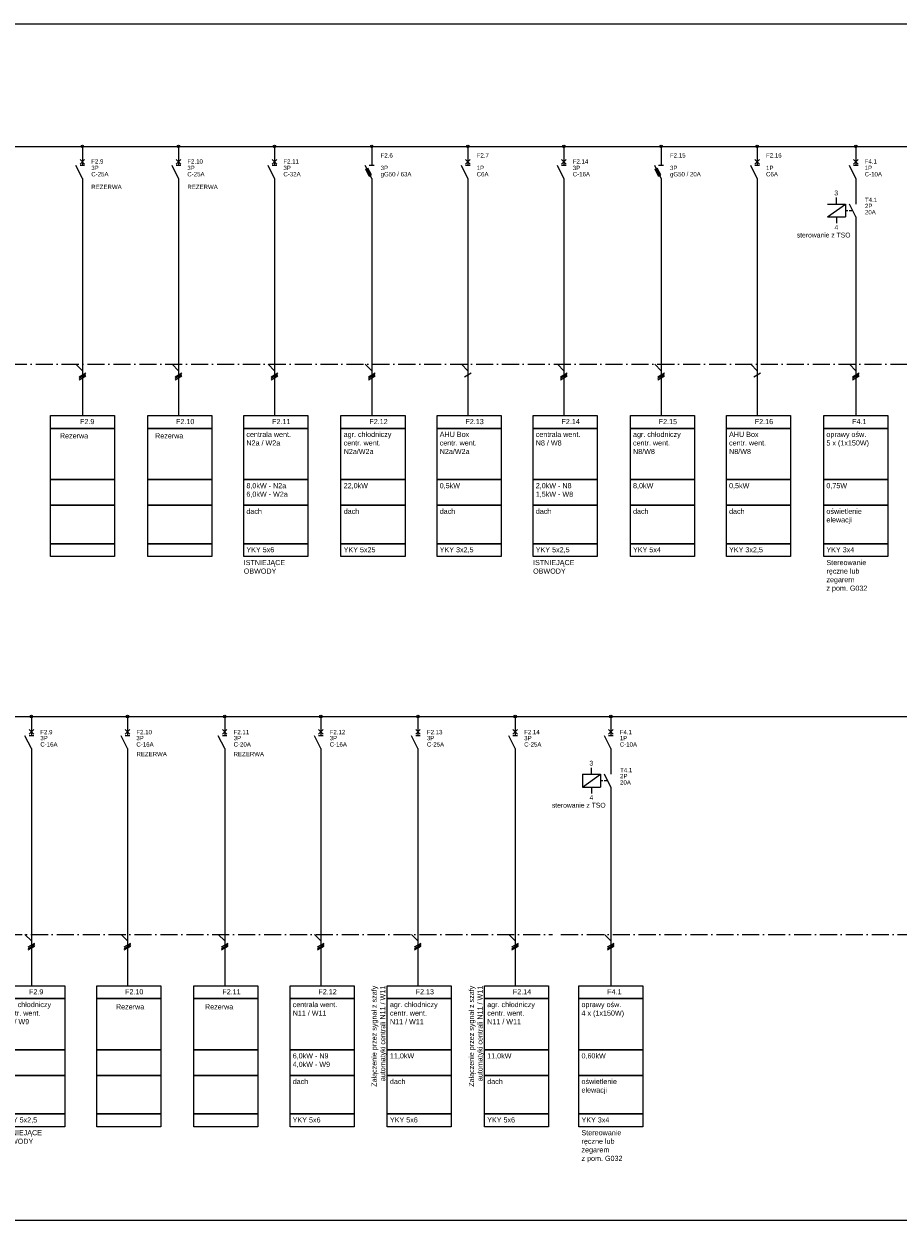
# Model space of a CAD drawing. Header units: centimetres. Extents: x -4250 to -484, y 169 to 6592.
# Tile 136 of 178: x -1840 to -1533, y 5905 to 6325. Entities that reach past the tile are written whole.
import ezdxf

# ---------------------------------------------------------------- set-up
doc = ezdxf.new("R2010")
doc.units = ezdxf.units.CM
doc.linetypes.add('ACAD_ISO10W100', pattern=[18, 12, -3, 0, -3])
doc.linetypes.add('DASHED', pattern=[19.05, 12.7, -6.35])
doc.layers.add('1', color=7, linetype='Continuous')
doc.styles.add('ARIAL', font='arial.ttf')

msp = doc.modelspace()

# ---------------------------------------------------------------- linework, layer by layer
msp.add_line((-2479.4066, 6325.1448), (-1032.7039, 6325.1448))
at = {"linetype": 'ACAD_ISO10W100', "ltscale": 0.5}
for points in [[(-2382.1246, 6205.6437), (-1428.2365, 6205.6437)], [(-2019.8069, 6005.4409), (-1654.533, 6005.4409)], [(-1651.5832, 6005.4409), (-1229.1068, 6005.4409)]]:
    msp.add_lwpolyline(points, dxfattribs=at)
at = {"color": 4}
for points in [[(-1830.9942, 6187.6347), (-1808.4942, 6187.6347), (-1808.4942, 6183.1347), (-1830.9942, 6183.1347), (-1830.9942, 6187.6347)], [(-1796.7942, 6187.6347), (-1774.2942, 6187.6347), (-1774.2942, 6183.1347), (-1796.7942, 6183.1347), (-1796.7942, 6187.6347)], [(-1763.0442, 6187.6347), (-1740.5442, 6187.6347), (-1740.5442, 6183.1347), (-1763.0442, 6183.1347), (-1763.0442, 6187.6347)], [(-1661.3741, 6187.6347), (-1638.8741, 6187.6347), (-1638.8741, 6183.1347), (-1661.3741, 6183.1347), (-1661.3741, 6187.6347)], [(-1559.254, 6187.6347), (-1536.754, 6187.6347), (-1536.754, 6183.1347), (-1559.254, 6183.1347), (-1559.254, 6187.6347)], [(-1830.9942, 6183.1347), (-1808.4942, 6183.1347), (-1808.4942, 6165.1347), (-1830.9942, 6165.1347), (-1830.9942, 6183.1347)], [(-1796.7942, 6183.1347), (-1774.2942, 6183.1347), (-1774.2942, 6165.1347), (-1796.7942, 6165.1347), (-1796.7942, 6183.1347)], [(-1763.0442, 6183.1347), (-1740.5442, 6183.1347), (-1740.5442, 6165.1347), (-1763.0442, 6165.1347), (-1763.0442, 6183.1347)], [(-1661.3741, 6183.1347), (-1638.8741, 6183.1347), (-1638.8741, 6165.1347), (-1661.3741, 6165.1347), (-1661.3741, 6183.1347)], [(-1559.254, 6183.1347), (-1536.754, 6183.1347), (-1536.754, 6165.1347), (-1559.254, 6165.1347), (-1559.254, 6183.1347)], [(-1830.9942, 6165.1347), (-1808.4942, 6165.1347), (-1808.4942, 6156.1347), (-1830.9942, 6156.1347), (-1830.9942, 6165.1347)], [(-1796.7942, 6165.1347), (-1774.2942, 6165.1347), (-1774.2942, 6156.1347), (-1796.7942, 6156.1347), (-1796.7942, 6165.1347)], [(-1763.0442, 6165.1347), (-1740.5442, 6165.1347), (-1740.5442, 6156.1347), (-1763.0442, 6156.1347), (-1763.0442, 6165.1347)], [(-1661.3741, 6165.1347), (-1638.8741, 6165.1347), (-1638.8741, 6156.1347), (-1661.3741, 6156.1347), (-1661.3741, 6165.1347)], [(-1559.254, 6165.1347), (-1536.754, 6165.1347), (-1536.754, 6156.1347), (-1559.254, 6156.1347), (-1559.254, 6165.1347)], [(-1830.9942, 6156.1347), (-1808.4942, 6156.1347), (-1808.4942, 6142.6347), (-1830.9942, 6142.6347), (-1830.9942, 6156.1347)], [(-1796.7942, 6156.1347), (-1774.2942, 6156.1347), (-1774.2942, 6142.6347), (-1796.7942, 6142.6347), (-1796.7942, 6156.1347)], [(-1763.0442, 6156.1347), (-1740.5442, 6156.1347), (-1740.5442, 6142.6347), (-1763.0442, 6142.6347), (-1763.0442, 6156.1347)], [(-1661.3741, 6156.1347), (-1638.8741, 6156.1347), (-1638.8741, 6142.6347), (-1661.3741, 6142.6347), (-1661.3741, 6156.1347)], [(-1559.254, 6156.1347), (-1536.754, 6156.1347), (-1536.754, 6142.6347), (-1559.254, 6142.6347), (-1559.254, 6156.1347)], [(-1830.9942, 6142.6347), (-1808.4942, 6142.6347), (-1808.4942, 6138.1347), (-1830.9942, 6138.1347), (-1830.9942, 6142.6347)], [(-1796.7942, 6142.6347), (-1774.2942, 6142.6347), (-1774.2942, 6138.1347), (-1796.7942, 6138.1347), (-1796.7942, 6142.6347)], [(-1763.0442, 6142.6347), (-1740.5442, 6142.6347), (-1740.5442, 6138.1347), (-1763.0442, 6138.1347), (-1763.0442, 6142.6347)], [(-1661.3741, 6142.6347), (-1638.8741, 6142.6347), (-1638.8741, 6138.1347), (-1661.3741, 6138.1347), (-1661.3741, 6142.6347)], [(-1559.254, 6142.6347), (-1536.754, 6142.6347), (-1536.754, 6138.1347), (-1559.254, 6138.1347), (-1559.254, 6142.6347)], [(-1848.4554, 5987.4319), (-1825.9554, 5987.4319), (-1825.9554, 5982.9319), (-1848.4554, 5982.9319), (-1848.4554, 5987.4319)], [(-1814.7054, 5987.4319), (-1792.2054, 5987.4319), (-1792.2054, 5982.9319), (-1814.7054, 5982.9319), (-1814.7054, 5987.4319)], [(-1780.5353, 5987.4319), (-1758.0353, 5987.4319), (-1758.0353, 5982.9319), (-1780.5353, 5982.9319), (-1780.5353, 5987.4319)], [(-1746.7853, 5987.4319), (-1724.2853, 5987.4319), (-1724.2853, 5982.9319), (-1746.7853, 5982.9319), (-1746.7853, 5987.4319)], [(-1712.6151, 5987.4319), (-1690.1151, 5987.4319), (-1690.1151, 5982.9319), (-1712.6151, 5982.9319), (-1712.6151, 5987.4319)], [(-1678.445, 5987.4319), (-1655.945, 5987.4319), (-1655.945, 5982.9319), (-1678.445, 5982.9319), (-1678.445, 5987.4319)], [(-1645.3077, 5987.4319), (-1622.8077, 5987.4319), (-1622.8077, 5982.9319), (-1645.3077, 5982.9319), (-1645.3077, 5987.4319)], [(-1848.4554, 5982.9319), (-1825.9554, 5982.9319), (-1825.9554, 5964.9319), (-1848.4554, 5964.9319), (-1848.4554, 5982.9319)], [(-1814.7054, 5982.9319), (-1792.2054, 5982.9319), (-1792.2054, 5964.9319), (-1814.7054, 5964.9319), (-1814.7054, 5982.9319)], [(-1780.5353, 5982.9319), (-1758.0353, 5982.9319), (-1758.0353, 5964.9319), (-1780.5353, 5964.9319), (-1780.5353, 5982.9319)], [(-1746.7853, 5982.9319), (-1724.2853, 5982.9319), (-1724.2853, 5964.9319), (-1746.7853, 5964.9319), (-1746.7853, 5982.9319)], [(-1712.6151, 5982.9319), (-1690.1151, 5982.9319), (-1690.1151, 5964.9319), (-1712.6151, 5964.9319), (-1712.6151, 5982.9319)], [(-1678.445, 5982.9319), (-1655.945, 5982.9319), (-1655.945, 5964.9319), (-1678.445, 5964.9319), (-1678.445, 5982.9319)], [(-1645.3077, 5982.9319), (-1622.8077, 5982.9319), (-1622.8077, 5964.9319), (-1645.3077, 5964.9319), (-1645.3077, 5982.9319)], [(-1848.4554, 5964.9319), (-1825.9554, 5964.9319), (-1825.9554, 5955.9319), (-1848.4554, 5955.9319), (-1848.4554, 5964.9319)], [(-1814.7054, 5964.9319), (-1792.2054, 5964.9319), (-1792.2054, 5955.9319), (-1814.7054, 5955.9319), (-1814.7054, 5964.9319)], [(-1780.5353, 5964.9319), (-1758.0353, 5964.9319), (-1758.0353, 5955.9319), (-1780.5353, 5955.9319), (-1780.5353, 5964.9319)], [(-1746.7853, 5964.9319), (-1724.2853, 5964.9319), (-1724.2853, 5955.9319), (-1746.7853, 5955.9319), (-1746.7853, 5964.9319)], [(-1712.6151, 5964.9319), (-1690.1151, 5964.9319), (-1690.1151, 5955.9319), (-1712.6151, 5955.9319), (-1712.6151, 5964.9319)], [(-1678.445, 5964.9319), (-1655.945, 5964.9319), (-1655.945, 5955.9319), (-1678.445, 5955.9319), (-1678.445, 5964.9319)], [(-1645.3077, 5964.9319), (-1622.8077, 5964.9319), (-1622.8077, 5955.9319), (-1645.3077, 5955.9319), (-1645.3077, 5964.9319)], [(-1848.4554, 5955.9319), (-1825.9554, 5955.9319), (-1825.9554, 5942.4319), (-1848.4554, 5942.4319), (-1848.4554, 5955.9319)], [(-1814.7054, 5955.9319), (-1792.2054, 5955.9319), (-1792.2054, 5942.4319), (-1814.7054, 5942.4319), (-1814.7054, 5955.9319)], [(-1780.5353, 5955.9319), (-1758.0353, 5955.9319), (-1758.0353, 5942.4319), (-1780.5353, 5942.4319), (-1780.5353, 5955.9319)], [(-1746.7853, 5955.9319), (-1724.2853, 5955.9319), (-1724.2853, 5942.4319), (-1746.7853, 5942.4319), (-1746.7853, 5955.9319)], [(-1712.6151, 5955.9319), (-1690.1151, 5955.9319), (-1690.1151, 5942.4319), (-1712.6151, 5942.4319), (-1712.6151, 5955.9319)], [(-1678.445, 5955.9319), (-1655.945, 5955.9319), (-1655.945, 5942.4319), (-1678.445, 5942.4319), (-1678.445, 5955.9319)], [(-1645.3077, 5955.9319), (-1622.8077, 5955.9319), (-1622.8077, 5942.4319), (-1645.3077, 5942.4319), (-1645.3077, 5955.9319)], [(-1848.4554, 5942.4319), (-1825.9554, 5942.4319), (-1825.9554, 5937.9319), (-1848.4554, 5937.9319), (-1848.4554, 5942.4319)], [(-1814.7054, 5942.4319), (-1792.2054, 5942.4319), (-1792.2054, 5937.9319), (-1814.7054, 5937.9319), (-1814.7054, 5942.4319)], [(-1780.5353, 5942.4319), (-1758.0353, 5942.4319), (-1758.0353, 5937.9319), (-1780.5353, 5937.9319), (-1780.5353, 5942.4319)], [(-1746.7853, 5942.4319), (-1724.2853, 5942.4319), (-1724.2853, 5937.9319), (-1746.7853, 5937.9319), (-1746.7853, 5942.4319)], [(-1712.6151, 5942.4319), (-1690.1151, 5942.4319), (-1690.1151, 5937.9319), (-1712.6151, 5937.9319), (-1712.6151, 5942.4319)], [(-1678.445, 5942.4319), (-1655.945, 5942.4319), (-1655.945, 5937.9319), (-1678.445, 5937.9319), (-1678.445, 5942.4319)], [(-1645.3077, 5942.4319), (-1622.8077, 5942.4319), (-1622.8077, 5937.9319), (-1645.3077, 5937.9319), (-1645.3077, 5942.4319)]]:
    msp.add_lwpolyline(points, dxfattribs=at)
at = {"color": 1}
for points in [[(-1728.8741, 6187.6347), (-1706.3741, 6187.6347), (-1706.3741, 6183.1347), (-1728.8741, 6183.1347), (-1728.8741, 6187.6347)], [(-1695.1241, 6187.6347), (-1672.6241, 6187.6347), (-1672.6241, 6183.1347), (-1695.1241, 6183.1347), (-1695.1241, 6187.6347)], [(-1627.204, 6187.6347), (-1604.704, 6187.6347), (-1604.704, 6183.1347), (-1627.204, 6183.1347), (-1627.204, 6187.6347)], [(-1593.454, 6187.6347), (-1570.954, 6187.6347), (-1570.954, 6183.1347), (-1593.454, 6183.1347), (-1593.454, 6187.6347)], [(-1728.8741, 6183.1347), (-1706.3741, 6183.1347), (-1706.3741, 6165.1347), (-1728.8741, 6165.1347), (-1728.8741, 6183.1347)], [(-1695.1241, 6183.1347), (-1672.6241, 6183.1347), (-1672.6241, 6165.1347), (-1695.1241, 6165.1347), (-1695.1241, 6183.1347)], [(-1627.204, 6183.1347), (-1604.704, 6183.1347), (-1604.704, 6165.1347), (-1627.204, 6165.1347), (-1627.204, 6183.1347)], [(-1593.454, 6183.1347), (-1570.954, 6183.1347), (-1570.954, 6165.1347), (-1593.454, 6165.1347), (-1593.454, 6183.1347)], [(-1728.8741, 6165.1347), (-1706.3741, 6165.1347), (-1706.3741, 6156.1347), (-1728.8741, 6156.1347), (-1728.8741, 6165.1347)], [(-1695.1241, 6165.1347), (-1672.6241, 6165.1347), (-1672.6241, 6156.1347), (-1695.1241, 6156.1347), (-1695.1241, 6165.1347)], [(-1627.204, 6165.1347), (-1604.704, 6165.1347), (-1604.704, 6156.1347), (-1627.204, 6156.1347), (-1627.204, 6165.1347)], [(-1593.454, 6165.1347), (-1570.954, 6165.1347), (-1570.954, 6156.1347), (-1593.454, 6156.1347), (-1593.454, 6165.1347)], [(-1728.8741, 6156.1347), (-1706.3741, 6156.1347), (-1706.3741, 6142.6347), (-1728.8741, 6142.6347), (-1728.8741, 6156.1347)], [(-1695.1241, 6156.1347), (-1672.6241, 6156.1347), (-1672.6241, 6142.6347), (-1695.1241, 6142.6347), (-1695.1241, 6156.1347)], [(-1627.204, 6156.1347), (-1604.704, 6156.1347), (-1604.704, 6142.6347), (-1627.204, 6142.6347), (-1627.204, 6156.1347)], [(-1593.454, 6156.1347), (-1570.954, 6156.1347), (-1570.954, 6142.6347), (-1593.454, 6142.6347), (-1593.454, 6156.1347)], [(-1728.8741, 6142.6347), (-1706.3741, 6142.6347), (-1706.3741, 6138.1347), (-1728.8741, 6138.1347), (-1728.8741, 6142.6347)], [(-1695.1241, 6142.6347), (-1672.6241, 6142.6347), (-1672.6241, 6138.1347), (-1695.1241, 6138.1347), (-1695.1241, 6142.6347)], [(-1627.204, 6142.6347), (-1604.704, 6142.6347), (-1604.704, 6138.1347), (-1627.204, 6138.1347), (-1627.204, 6142.6347)], [(-1593.454, 6142.6347), (-1570.954, 6142.6347), (-1570.954, 6138.1347), (-1593.454, 6138.1347), (-1593.454, 6142.6347)]]:
    msp.add_lwpolyline(points, dxfattribs=at)
at = {"layer": '1'}
for p, q in [((-2430.6881, 6282.1437), (-1426.9046, 6282.1437)), ((-1819.7442, 6266.3937), (-1819.7442, 6187.6347)), ((-1785.9942, 6266.3937), (-1785.9942, 6187.6347)), ((-1752.2442, 6266.3937), (-1752.2442, 6187.6347)), ((-1650.5741, 6266.3937), (-1650.5741, 6187.6347)), ((-1548.004, 6252.8937), (-1548.004, 6187.6347)), ((-1821.9942, 6205.6437), (-1819.7442, 6203.3937)), ((-1788.2442, 6205.6437), (-1785.9942, 6203.3937)), ((-1754.4942, 6205.6437), (-1752.2442, 6203.3937)), ((-1652.8241, 6205.6437), (-1650.5741, 6203.3937)), ((-1550.254, 6205.6437), (-1548.004, 6203.3937)), ((-1820.9142, 6201.2787), (-1818.5742, 6202.6287)), ((-1820.9142, 6200.7387), (-1818.5742, 6202.0887)), ((-1820.9142, 6200.1987), (-1818.5742, 6201.5487)), ((-1787.1642, 6201.2787), (-1784.8242, 6202.6287)), ((-1787.1642, 6200.7387), (-1784.8242, 6202.0887)), ((-1787.1642, 6200.1987), (-1784.8242, 6201.5487)), ((-1753.4142, 6201.2787), (-1751.0742, 6202.6287)), ((-1753.4142, 6200.7387), (-1751.0742, 6202.0887)), ((-1753.4142, 6200.1987), (-1751.0742, 6201.5487)), ((-1651.7441, 6201.2787), (-1649.4041, 6202.6287)), ((-1651.7441, 6200.7387), (-1649.4041, 6202.0887)), ((-1651.7441, 6200.1987), (-1649.4041, 6201.5487)), ((-1549.174, 6201.2787), (-1546.834, 6202.6287)), ((-1549.174, 6200.7387), (-1546.834, 6202.0887)), ((-1549.174, 6200.1987), (-1546.834, 6201.5487)), ((-2020.8161, 6081.9409), (-1653.0816, 6081.9409)), ((-1653.0816, 6081.9409), (-1210.8562, 6081.9409)), ((-1837.6554, 6066.1909), (-1837.6554, 5987.4319)), ((-1803.9054, 6066.1909), (-1803.9054, 5987.4319)), ((-1769.7353, 6066.1909), (-1769.7353, 5987.4319)), ((-1735.9853, 6066.1909), (-1735.9853, 5987.4319)), ((-1701.8151, 6066.1909), (-1701.8151, 5987.4319)), ((-1667.645, 6066.1909), (-1667.645, 5987.4319)), ((-1634.0577, 6052.6909), (-1634.0577, 5987.4319)), ((-1839.9054, 6005.4409), (-1837.6554, 6003.1909)), ((-1838.8254, 6001.0759), (-1836.4854, 6002.4259)), ((-1838.8254, 6000.5359), (-1836.4854, 6001.8859)), ((-1806.1554, 6005.4409), (-1803.9054, 6003.1909)), ((-1805.0754, 6001.0759), (-1802.7354, 6002.4259)), ((-1805.0754, 6000.5359), (-1802.7354, 6001.8859)), ((-1771.9853, 6005.4409), (-1769.7353, 6003.1909)), ((-1770.9053, 6001.0759), (-1768.5653, 6002.4259)), ((-1770.9053, 6000.5359), (-1768.5653, 6001.8859)), ((-1738.2353, 6005.4409), (-1735.9853, 6003.1909)), ((-1737.1553, 6001.0759), (-1734.8153, 6002.4259)), ((-1737.1553, 6000.5359), (-1734.8153, 6001.8859)), ((-1704.0651, 6005.4409), (-1701.8151, 6003.1909)), ((-1702.9851, 6001.0759), (-1700.6451, 6002.4259)), ((-1702.9851, 6000.5359), (-1700.6451, 6001.8859)), ((-1669.895, 6005.4409), (-1667.645, 6003.1909)), ((-1668.815, 6001.0759), (-1666.475, 6002.4259)), ((-1668.815, 6000.5359), (-1666.475, 6001.8859)), ((-1636.3077, 6005.4409), (-1634.0577, 6003.1909)), ((-1635.2277, 6001.0759), (-1632.8877, 6002.4259)), ((-1635.2277, 6000.5359), (-1632.8877, 6001.8859)), ((-1838.8254, 5999.9959), (-1836.4854, 6001.3459)), ((-1805.0754, 5999.9959), (-1802.7354, 6001.3459)), ((-1770.9053, 5999.9959), (-1768.5653, 6001.3459)), ((-1737.1553, 5999.9959), (-1734.8153, 6001.3459)), ((-1702.9851, 5999.9959), (-1700.6451, 6001.3459)), ((-1668.815, 5999.9959), (-1666.475, 6001.3459)), ((-1635.2277, 5999.9959), (-1632.8877, 6001.3459)), ((-2479.4066, 5905.1448), (-1032.7039, 5905.1448))]:
    msp.add_line(p, q, dxfattribs=at)
at = {"layer": '1', "color": 3}
for p, q in [((-1819.7442, 6282.1437), (-1819.7442, 6279.8487)), ((-1819.7442, 6279.8937), (-1819.7442, 6275.3937)), ((-1785.9942, 6282.1437), (-1785.9942, 6279.8487)), ((-1785.9942, 6279.8937), (-1785.9942, 6275.3937)), ((-1752.2442, 6282.1437), (-1752.2442, 6279.8487)), ((-1752.2442, 6279.8937), (-1752.2442, 6275.3937)), ((-1650.5741, 6282.1437), (-1650.5741, 6279.8487)), ((-1650.5741, 6279.8937), (-1650.5741, 6275.3937)), ((-1548.004, 6282.1437), (-1548.004, 6279.8487)), ((-1548.004, 6282.1437), (-1548.004, 6279.8487)), ((-1548.004, 6282.1437), (-1548.004, 6279.8487)), ((-1548.004, 6279.8937), (-1548.004, 6275.3937)), ((-1819.7442, 6270.8937), (-1821.9942, 6275.3937)), ((-1818.9342, 6275.9337), (-1820.5542, 6277.5537)), ((-1820.5542, 6275.9337), (-1818.9342, 6277.5537)), ((-1818.9342, 6275.3937), (-1820.5542, 6275.3937)), ((-1785.9942, 6270.8937), (-1788.2442, 6275.3937)), ((-1785.1842, 6275.9337), (-1786.8042, 6277.5537)), ((-1786.8042, 6275.9337), (-1785.1842, 6277.5537)), ((-1785.1842, 6275.3937), (-1786.8042, 6275.3937)), ((-1752.2442, 6270.8937), (-1754.4942, 6275.3937)), ((-1751.4342, 6275.9337), (-1753.0542, 6277.5537)), ((-1753.0542, 6275.9337), (-1751.4342, 6277.5537)), ((-1751.4342, 6275.3937), (-1753.0542, 6275.3937)), ((-1650.5741, 6270.8937), (-1652.8241, 6275.3937)), ((-1651.3841, 6275.9337), (-1649.7641, 6277.5537)), ((-1649.7641, 6275.9337), (-1651.3841, 6277.5537)), ((-1649.7641, 6275.3937), (-1651.3841, 6275.3937)), ((-1548.004, 6270.8937), (-1550.254, 6275.3937)), ((-1547.194, 6275.9337), (-1548.814, 6277.5537)), ((-1548.814, 6275.9337), (-1547.194, 6277.5537)), ((-1547.194, 6275.3937), (-1548.814, 6275.3937)), ((-1819.7442, 6270.8937), (-1819.7442, 6266.3937)), ((-1785.9942, 6270.8937), (-1785.9942, 6266.3937)), ((-1752.2442, 6270.8937), (-1752.2442, 6266.3937)), ((-1650.5741, 6270.8937), (-1650.5741, 6266.3937)), ((-1548.004, 6270.8937), (-1548.004, 6266.3937)), ((-1548.004, 6266.3937), (-1548.004, 6261.8937)), ((-1837.6554, 6081.9409), (-1837.6554, 6079.6459)), ((-1803.9054, 6081.9409), (-1803.9054, 6079.6459)), ((-1769.7353, 6081.9409), (-1769.7353, 6079.6459)), ((-1735.9853, 6081.9409), (-1735.9853, 6079.6459)), ((-1701.8151, 6081.9409), (-1701.8151, 6079.6459)), ((-1667.645, 6081.9409), (-1667.645, 6079.6459)), ((-1634.0577, 6081.9409), (-1634.0577, 6079.6459)), ((-1837.6554, 6079.6909), (-1837.6554, 6075.1909)), ((-1803.9054, 6079.6909), (-1803.9054, 6075.1909)), ((-1769.7353, 6079.6909), (-1769.7353, 6075.1909)), ((-1735.9853, 6079.6909), (-1735.9853, 6075.1909)), ((-1701.8151, 6079.6909), (-1701.8151, 6075.1909)), ((-1667.645, 6079.6909), (-1667.645, 6075.1909)), ((-1634.0577, 6079.6909), (-1634.0577, 6075.1909)), ((-1837.6554, 6070.6909), (-1839.9054, 6075.1909)), ((-1836.8454, 6075.7309), (-1838.4654, 6077.3509)), ((-1838.4654, 6075.7309), (-1836.8454, 6077.3509)), ((-1836.8454, 6075.1909), (-1838.4654, 6075.1909)), ((-1803.9054, 6070.6909), (-1806.1554, 6075.1909)), ((-1803.0954, 6075.7309), (-1804.7154, 6077.3509)), ((-1804.7154, 6075.7309), (-1803.0954, 6077.3509)), ((-1803.0954, 6075.1909), (-1804.7154, 6075.1909)), ((-1769.7353, 6070.6909), (-1771.9853, 6075.1909)), ((-1768.9253, 6075.7309), (-1770.5453, 6077.3509)), ((-1770.5453, 6075.7309), (-1768.9253, 6077.3509)), ((-1768.9253, 6075.1909), (-1770.5453, 6075.1909)), ((-1735.9853, 6070.6909), (-1738.2353, 6075.1909)), ((-1736.7953, 6075.7309), (-1735.1753, 6077.3509)), ((-1735.1753, 6075.7309), (-1736.7953, 6077.3509)), ((-1735.1753, 6075.1909), (-1736.7953, 6075.1909)), ((-1701.8151, 6070.6909), (-1704.0651, 6075.1909)), ((-1702.6251, 6075.7309), (-1701.0051, 6077.3509)), ((-1701.0051, 6075.7309), (-1702.6251, 6077.3509)), ((-1701.0051, 6075.1909), (-1702.6251, 6075.1909)), ((-1667.645, 6070.6909), (-1669.895, 6075.1909)), ((-1666.835, 6075.7309), (-1668.455, 6077.3509)), ((-1668.455, 6075.7309), (-1666.835, 6077.3509)), ((-1666.835, 6075.1909), (-1668.455, 6075.1909)), ((-1634.0577, 6070.6909), (-1636.3077, 6075.1909)), ((-1633.2477, 6075.7309), (-1634.8677, 6077.3509)), ((-1634.8677, 6075.7309), (-1633.2477, 6077.3509)), ((-1633.2477, 6075.1909), (-1634.8677, 6075.1909)), ((-1837.6554, 6070.6909), (-1837.6554, 6066.1909)), ((-1803.9054, 6070.6909), (-1803.9054, 6066.1909)), ((-1769.7353, 6070.6909), (-1769.7353, 6066.1909)), ((-1735.9853, 6070.6909), (-1735.9853, 6066.1909)), ((-1701.8151, 6070.6909), (-1701.8151, 6066.1909)), ((-1667.645, 6070.6909), (-1667.645, 6066.1909)), ((-1634.0577, 6070.6909), (-1634.0577, 6066.1909)), ((-1634.0577, 6070.6909), (-1634.0577, 6066.1909)), ((-1634.0577, 6066.1909), (-1634.0577, 6061.6909))]:
    msp.add_line(p, q, dxfattribs=at)
at = {"layer": '1', "color": 1}
for p, q in [((-1718.0741, 6282.1437), (-1718.0741, 6279.8487)), ((-1718.0741, 6279.8937), (-1718.0741, 6275.3937)), ((-1684.3241, 6282.1437), (-1684.3241, 6279.8487)), ((-1684.3241, 6279.8937), (-1684.3241, 6275.3937)), ((-1616.404, 6282.1437), (-1616.404, 6279.8487)), ((-1616.404, 6279.8937), (-1616.404, 6275.3937)), ((-1582.654, 6282.1437), (-1582.654, 6279.8487)), ((-1582.654, 6279.8937), (-1582.654, 6275.3937)), ((-1718.0741, 6270.8937), (-1720.3241, 6275.3937)), ((-1717.1741, 6275.3937), (-1718.9741, 6275.3937)), ((-1684.3241, 6270.8937), (-1686.5741, 6275.3937)), ((-1685.1341, 6275.9337), (-1683.5141, 6277.5537)), ((-1683.5141, 6275.9337), (-1685.1341, 6277.5537)), ((-1683.5141, 6275.3937), (-1685.1341, 6275.3937)), ((-1616.404, 6270.8937), (-1618.654, 6275.3937)), ((-1615.504, 6275.3937), (-1617.304, 6275.3937)), ((-1582.654, 6270.8937), (-1584.904, 6275.3937)), ((-1583.464, 6275.9337), (-1581.844, 6277.5537)), ((-1581.844, 6275.9337), (-1583.464, 6277.5537)), ((-1581.844, 6275.3937), (-1583.464, 6275.3937)), ((-1720.1981, 6274.1427), (-1719.3971, 6274.5477)), ((-1718.9921, 6271.7307), (-1720.1981, 6274.1427)), ((-1718.1911, 6272.1357), (-1719.3971, 6274.5477)), ((-1718.9921, 6271.7307), (-1718.1911, 6272.1357)), ((-1718.0741, 6270.8937), (-1718.0741, 6266.3937)), ((-1684.3241, 6270.8937), (-1684.3241, 6236.0142)), ((-1618.528, 6274.1427), (-1617.727, 6274.5477)), ((-1617.322, 6271.7307), (-1618.528, 6274.1427)), ((-1616.521, 6272.1357), (-1617.727, 6274.5477)), ((-1617.322, 6271.7307), (-1616.521, 6272.1357)), ((-1616.404, 6270.8937), (-1616.404, 6266.3937)), ((-1582.654, 6270.8937), (-1582.654, 6236.0142)), ((-1718.0741, 6266.3937), (-1718.0741, 6231.5142)), ((-1616.404, 6266.3937), (-1616.404, 6231.5142)), ((-1684.3241, 6236.0142), (-1684.3241, 6231.5142)), ((-1582.654, 6236.0142), (-1582.654, 6231.5142)), ((-1718.0741, 6231.5142), (-1718.0741, 6187.6347)), ((-1684.3241, 6231.5142), (-1684.3241, 6187.6347)), ((-1616.404, 6231.5142), (-1616.404, 6187.6347)), ((-1582.654, 6231.5142), (-1582.654, 6187.6347)), ((-1720.3241, 6205.6437), (-1718.0741, 6203.3937)), ((-1686.5741, 6205.6437), (-1684.3241, 6203.3937)), ((-1618.654, 6205.6437), (-1616.404, 6203.3937)), ((-1584.904, 6205.6437), (-1582.654, 6203.3937)), ((-1719.2441, 6201.2787), (-1716.9041, 6202.6287)), ((-1719.2441, 6200.7387), (-1716.9041, 6202.0887)), ((-1719.2441, 6200.1987), (-1716.9041, 6201.5487)), ((-1685.4941, 6201.2787), (-1683.1541, 6202.6287)), ((-1617.574, 6201.2787), (-1615.234, 6202.6287)), ((-1617.574, 6200.7387), (-1615.234, 6202.0887)), ((-1617.574, 6200.1987), (-1615.234, 6201.5487)), ((-1583.824, 6201.2787), (-1581.484, 6202.6287))]:
    msp.add_line(p, q, dxfattribs=at)
at = {"layer": '1', "color": 2}
msp.add_line((-1548.004, 6270.8937), (-1548.004, 6266.3937), dxfattribs=at)
at = {"layer": '1', "color": 42}
for p, q in [((-1554.799, 6261.8937), (-1554.799, 6264.1437)), ((-1557.949, 6261.8937), (-1551.649, 6261.8937)), ((-1551.649, 6261.8937), (-1551.649, 6257.3937)), ((-1548.004, 6257.3937), (-1550.254, 6261.8937)), ((-1557.949, 6257.3937), (-1551.649, 6257.3937)), ((-1554.799, 6257.3937), (-1554.799, 6255.1437)), ((-1548.004, 6257.3937), (-1548.004, 6252.8937)), ((-1644.0027, 6061.6909), (-1644.0027, 6057.1909)), ((-1644.0027, 6061.6909), (-1637.7027, 6061.6909)), ((-1640.8527, 6061.6909), (-1640.8527, 6063.9409)), ((-1637.7027, 6061.6909), (-1637.7027, 6057.1909)), ((-1634.0577, 6057.1909), (-1636.3077, 6061.6909)), ((-1644.0027, 6057.1909), (-1637.7027, 6057.1909)), ((-1640.8527, 6057.1909), (-1640.8527, 6054.9409)), ((-1634.0577, 6057.1909), (-1634.0577, 6052.6909))]:
    msp.add_line(p, q, dxfattribs=at)
for points in [[(-1557.949, 6257.3937), (-1551.649, 6261.8937)], [(-1644.0027, 6057.1909), (-1637.7027, 6061.6909)]]:
    msp.add_lwpolyline(points, dxfattribs=at)
at = {"layer": '1', "color": 42, "linetype": 'DASHED', "ltscale": 0.07}
for points in [[(-1551.649, 6259.6437), (-1549.129, 6259.6437)], [(-1637.7027, 6059.4409), (-1635.1827, 6059.4409)]]:
    msp.add_lwpolyline(points, dxfattribs=at)
at = {"layer": 'Defpoints', "color": 3, "linetype": 'Continuous'}
for centre in [(-1819.7442, 6282.1437), (-1785.9942, 6282.1437), (-1752.2442, 6282.1437), (-1650.5741, 6282.1437), (-1548.004, 6282.1437), (-1548.004, 6282.1437), (-1548.004, 6282.1437), (-1837.6554, 6081.9409), (-1803.9054, 6081.9409), (-1769.7353, 6081.9409), (-1735.9853, 6081.9409), (-1701.8151, 6081.9409), (-1667.645, 6081.9409), (-1634.0577, 6081.9409)]:
    msp.add_circle(centre, 0.45, dxfattribs=at)
at = {"layer": 'Defpoints', "color": 1, "linetype": 'Continuous'}
for centre in [(-1718.0741, 6282.1437), (-1684.3241, 6282.1437), (-1616.404, 6282.1437), (-1582.654, 6282.1437)]:
    msp.add_circle(centre, 0.45, dxfattribs=at)

# ---------------------------------------------------------------- texts
at = {"color": 4, "style": 'ARIAL'}
for s, p in [('F2.9', (-1820.5632, 6184.6197)), ('F2.10', (-1786.8132, 6184.6197)), ('F2.11', (-1753.0632, 6184.6197)), ('F2.14', (-1651.3931, 6184.6197)), ('F4.1', (-1549.273, 6184.6197)), ('Rezerwa', (-1827.629, 6179.6201)), ('Rezerwa', (-1794.189, 6179.6201)), ('F2.9', (-1838.4744, 5984.4169)), ('F2.10', (-1804.7244, 5984.4169)), ('F2.11', (-1770.5543, 5984.4169)), ('F2.12', (-1736.8043, 5984.4169)), ('F2.13', (-1702.6341, 5984.4169)), ('F2.14', (-1668.464, 5984.4169)), ('F4.1', (-1635.3267, 5984.4169)), ('Rezerwa', (-1807.9323, 5979.1242)), ('Rezerwa', (-1776.6526, 5979.1242))]:
    msp.add_text(s, height=1.8, dxfattribs=at).set_placement(p)
at = {"color": 1, "style": 'ARIAL'}
for s, p in [('F2.12', (-1718.8931, 6184.6197)), ('F2.13', (-1685.1431, 6184.6197)), ('F2.15', (-1617.223, 6184.6197)), ('F2.16', (-1583.473, 6184.6197))]:
    msp.add_text(s, height=1.8, dxfattribs=at).set_placement(p)
at = {"color": 4, "linetype": 'Continuous', "char_height": 1.8, "attachment_point": 1, "style": 'ARIAL'}
for s, insert, width in [('{\\fArial|b0|i0|c238|p34;centrala went.\\PN2a / W2a}', (-1762.0992, 6181.9197), 27.81648), ('{\\fArial|b0|i0|c238|p34;centrala went.\\PN8 / W8}', (-1660.4291, 6181.9197), 27.81648), ('{\\fArial|b0|i0|c238|p34;oprawy ośw.\\P5 x (1x150W)}', (-1558.309, 6181.9197), 27.81648), ('{\\fArial|b0|i0|c238|p34;8,0kW - N2a\\P6,0kW - W2a}', (-1762.0992, 6163.9197), 27.81648), ('{\\fArial|b0|i0|c238|p34;2,0kW - N8\\P1,5kW - W8}', (-1660.4291, 6163.9197), 27.81648), ('{\\fArial|b0|i0|c238|p34;0,75W}', (-1558.309, 6163.9197), 27.81648), ('{\\fArial|b0|i0|c238|p34;dach}', (-1762.0992, 6154.9197), 27.81648), ('{\\fArial|b0|i0|c238|p34;dach}', (-1660.4291, 6154.9197), 27.81648), ('{\\fArial|b0|i0|c238|p34;oświetlenie\\Pelewacji}', (-1558.309, 6154.9197), 27.81648), ('{\\fArial|b0|i0|c238|p34;YKY 5x6}', (-1762.0992, 6141.4197), 27.81648), ('{\\fArial|b0|i0|c238|p34;YKY 5x2,5}', (-1660.4291, 6141.4197), 27.81648), ('{\\fArial|b0|i0|c238|p34;YKY 3x4}', (-1558.309, 6141.4197), 27.81648), ('ISTNIEJĄCE OBWODY', (-1763.0442, 6136.9197), 20.566196), ('ISTNIEJĄCE OBWODY', (-1661.3741, 6136.9197), 20.566196), ('\\fArial|b0|i0|c238|p34;Stereowanie\\Pręczne lub\\Pzegarem\\Pz pom. G032', (-1558.309, 6136.9197), 27.81648), ('{\\fArial|b0|i0|c238|p34;agr. chłodniczy\\Pcentr. went.\\PN9 / W9}', (-1847.5104, 5981.7169), 27.81648), ('{\\fArial|b0|i0|c238|p34;centrala went.\\PN11 / W11}', (-1745.8403, 5981.7169), 27.81648), ('{\\fArial|b0|i0|c238|p34;agr. chłodniczy\\Pcentr. went.\\PN11 / W11}', (-1711.6701, 5981.7169), 27.81648), ('{\\fArial|b0|i0|c238|p34;agr. chłodniczy\\Pcentr. went.\\PN11 / W11}', (-1677.5, 5981.7169), 27.81648), ('{\\fArial|b0|i0|c238|p34;oprawy ośw.\\P4 x (1x150W)}', (-1644.3627, 5981.7169), 27.81648), ('{\\fArial|b0|i0|c238|p34;6,0kW - N9\\P4,0kW - W9}', (-1745.8403, 5963.7169), 27.81648), ('{\\fArial|b0|i0|c238|p34;11,0kW}', (-1711.6701, 5963.7169), 27.81648), ('{\\fArial|b0|i0|c238|p34;11,0kW}', (-1677.5, 5963.7169), 27.81648), ('{\\fArial|b0|i0|c238|p34;0,60kW}', (-1644.3627, 5963.7169), 27.81648), ('{\\fArial|b0|i0|c238|p34;dach}', (-1745.8403, 5954.7169), 27.81648), ('{\\fArial|b0|i0|c238|p34;dach}', (-1711.6701, 5954.7169), 27.81648), ('{\\fArial|b0|i0|c238|p34;dach}', (-1677.5, 5954.7169), 27.81648), ('{\\fArial|b0|i0|c238|p34;oświetlenie\\Pelewacji}', (-1644.3627, 5954.7169), 27.81648), ('{\\fArial|b0|i0|c238|p34;YKY 5x2,5}', (-1847.5104, 5941.2169), 27.81648), ('{\\fArial|b0|i0|c238|p34;YKY 5x6}', (-1745.8403, 5941.2169), 27.81648), ('{\\fArial|b0|i0|c238|p34;YKY 5x6}', (-1711.6701, 5941.2169), 27.81648), ('{\\fArial|b0|i0|c238|p34;YKY 5x6}', (-1677.5, 5941.2169), 27.81648), ('{\\fArial|b0|i0|c238|p34;YKY 3x4}', (-1644.3627, 5941.2169), 27.81648), ('ISTNIEJĄCE OBWODY', (-1848.4554, 5936.7169), 18.974029), ('\\fArial|b0|i0|c238|p34;Stereowanie\\Pręczne lub\\Pzegarem\\Pz pom. G032', (-1644.3627, 5936.7169), 27.81648)]:
    msp.add_mtext(s, dxfattribs=dict(at, insert=insert, width=width))
at = {"color": 1, "linetype": 'Continuous', "char_height": 1.8, "width": 27.81648, "attachment_point": 1, "style": 'ARIAL'}
for s, insert in [('agr. chłodniczy\\Pcentr. went.\\PN2a/W2a', (-1727.9291, 6181.9197)), ('AHU Box\\Pcentr. went.\\PN2a/W2a', (-1694.1791, 6181.9197)), ('agr. chłodniczy\\Pcentr. went.\\PN8/W8', (-1626.259, 6181.9197)), ('AHU Box\\Pcentr. went.\\PN8/W8', (-1592.509, 6181.9197)), ('22,0kW', (-1727.9291, 6163.9197)), ('0,5kW', (-1694.1791, 6163.9197)), ('8,0kW', (-1626.259, 6163.9197)), ('0,5kW', (-1592.509, 6163.9197)), ('{\\fArial|b0|i0|c238|p34;dach}', (-1727.9291, 6154.9197)), ('{\\fArial|b0|i0|c238|p34;dach}', (-1694.1791, 6154.9197)), ('{\\fArial|b0|i0|c238|p34;dach}', (-1626.259, 6154.9197)), ('{\\fArial|b0|i0|c238|p34;dach}', (-1592.509, 6154.9197)), ('YKY 5x25', (-1727.9291, 6141.4197)), ('YKY 3x2,5', (-1694.1791, 6141.4197)), ('YKY 5x4', (-1626.259, 6141.4197)), ('YKY 3x2,5', (-1592.509, 6141.4197))]:
    msp.add_mtext(s, dxfattribs=dict(at, insert=insert))
at = {"color": 4, "linetype": 'Continuous', "char_height": 1.8, "width": 36.6399, "attachment_point": 6, "rotation": 90, "style": 'ARIAL'}
for insert in [(-1715.4439, 5987.4319), (-1681.2738, 5987.4319)]:
    msp.add_mtext('{\\fArial|b0|i0|c238|p34;Załączenie przez sygnał z szafy automatyki centrali N11 / W11}', dxfattribs=dict(at, insert=insert))
at = {"layer": '1', "color": 1, "style": 'ARIAL'}
for s, p in [('F2.6', (-1714.9331, 6278.2287)), ('F2.7', (-1681.1831, 6278.2287)), ('F2.15', (-1613.263, 6278.2287)), ('F2.16', (-1579.513, 6278.2287)), ('3P', (-1714.9331, 6273.8187)), ('1P', (-1681.1831, 6273.8187)), ('3P', (-1613.263, 6273.8187)), ('1P', (-1579.513, 6273.8187)), ('gG50 / 63A', (-1714.9331, 6271.6137)), ('C6A', (-1681.1831, 6271.6137)), ('gG50 / 20A', (-1613.263, 6271.6137)), ('C6A', (-1579.513, 6271.6137))]:
    msp.add_text(s, height=1.53, dxfattribs=at).set_placement(p)
at = {"layer": '1', "color": 3, "style": 'ARIAL'}
for s, p in [('3P', (-1816.6032, 6273.8187)), ('F2.9', (-1816.6032, 6276.112)), ('3P', (-1782.8532, 6273.8187)), ('F2.10', (-1782.8532, 6276.112)), ('3P', (-1749.1032, 6273.8187)), ('F2.11', (-1749.1032, 6276.112)), ('3P', (-1647.4331, 6273.8187)), ('F2.14', (-1647.4331, 6276.112)), ('1P', (-1544.863, 6273.8187)), ('F4.1', (-1544.863, 6276.112)), ('C-25A', (-1816.6032, 6271.6137)), ('C-25A', (-1782.8532, 6271.6137)), ('C-32A', (-1749.1032, 6271.6137)), ('C-16A', (-1647.4331, 6271.6137)), ('C-10A', (-1544.863, 6271.6137)), ('REZERWA', (-1816.6032, 6267.1519)), ('REZERWA', (-1782.8532, 6267.1519)), ('3P', (-1834.5144, 6073.6159)), ('F2.9', (-1834.5144, 6075.7318)), ('3P', (-1800.7644, 6073.6159)), ('F2.10', (-1800.7644, 6075.7318)), ('3P', (-1766.5943, 6073.6159)), ('F2.11', (-1766.5943, 6075.7318)), ('3P', (-1732.8443, 6073.6159)), ('F2.12', (-1732.8443, 6075.7318)), ('3P', (-1698.6741, 6073.6159)), ('F2.13', (-1698.6741, 6075.7318)), ('3P', (-1664.504, 6073.6159)), ('F2.14', (-1664.504, 6075.7318)), ('1P', (-1630.9167, 6073.6159)), ('F4.1', (-1630.9167, 6075.7318)), ('C-16A', (-1834.5144, 6071.4109)), ('C-16A', (-1800.7644, 6071.4109)), ('REZERWA', (-1800.7411, 6068.0201)), ('C-20A', (-1766.5943, 6071.4109)), ('REZERWA', (-1766.6025, 6068.0201)), ('C-16A', (-1732.8443, 6071.4109)), ('C-25A', (-1698.6741, 6071.4109)), ('C-25A', (-1664.504, 6071.4109)), ('C-10A', (-1630.9167, 6071.4109))]:
    msp.add_text(s, height=1.53, dxfattribs=at).set_placement(p)
at = {"layer": '1', "color": 42, "style": 'ARIAL'}
for s, height, p in [('3', 1.7, (-1555.5362, 6264.9319)), ('T4.1', 1.53, (-1544.7621, 6262.5724)), ('2P', 1.53, (-1544.7621, 6260.4721)), ('20A', 1.53, (-1544.7621, 6258.2671)), ('4', 1.7, (-1555.4688, 6252.8469)), ('sterowanie z TSO', 1.7, (-1568.7179, 6250.1536)), ('3', 1.7, (-1641.59, 6064.729)), ('T4.1', 1.53, (-1630.8159, 6062.3696)), ('2P', 1.53, (-1630.8159, 6060.2692)), ('20A', 1.53, (-1630.8159, 6058.0642)), ('4', 1.7, (-1641.5226, 6052.6441)), ('sterowanie z TSO', 1.7, (-1654.7717, 6049.9507))]:
    msp.add_text(s, height=height, dxfattribs=at).set_placement(p)

doc.saveas('drawing.dxf')
